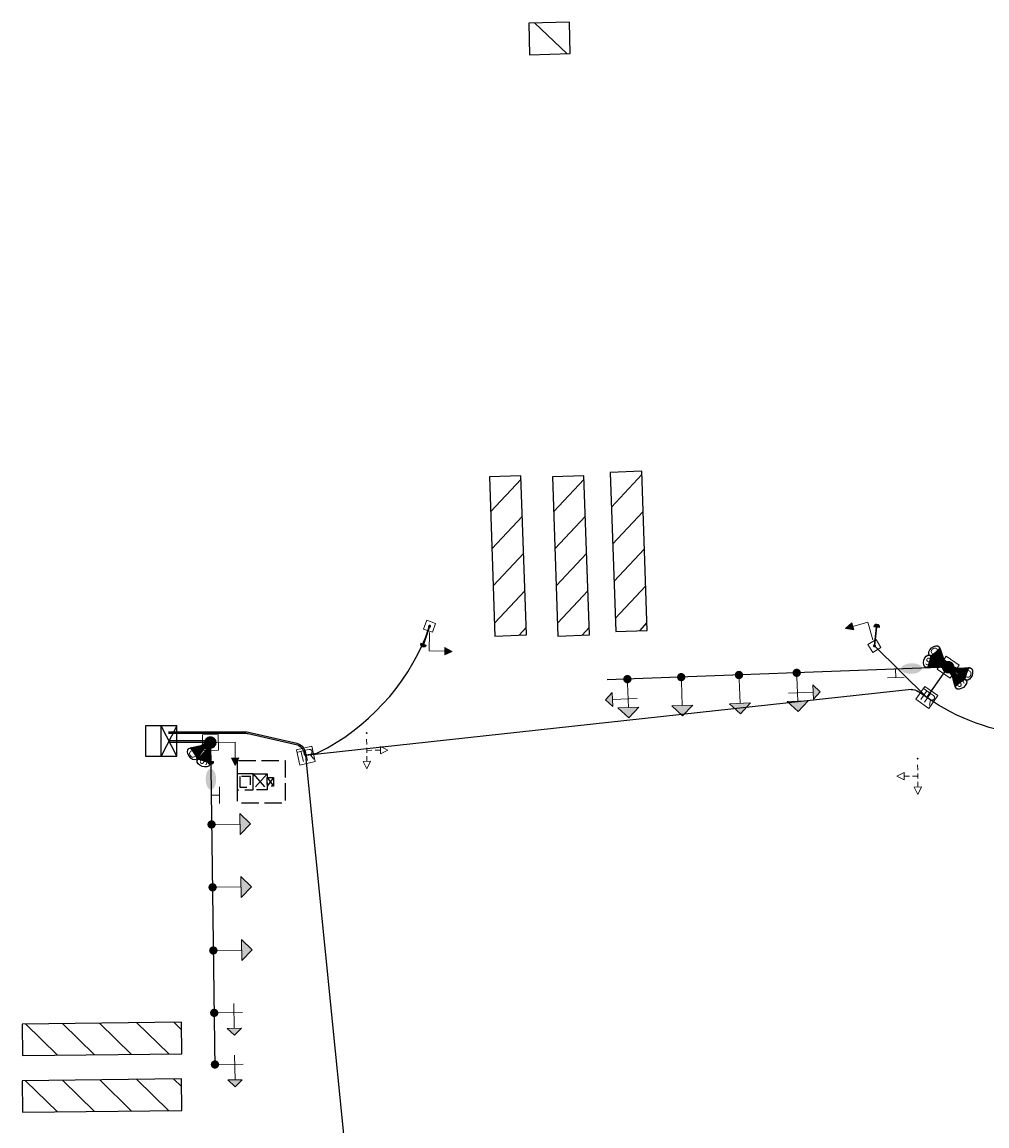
# Model space of a CAD drawing. Header units: feet. Extents: x 2477584 to 2484896, y 499879 to 500376.
# Tile 8 of 11: x 2483353 to 2483536, y 500134 to 500344. Entities that reach past the tile are written whole.
import ezdxf
from ezdxf.enums import TextEntityAlignment as Align

# ---------------------------------------------------------------- set-up
doc = ezdxf.new("R2010")
doc.units = ezdxf.units.FT
doc.header["$MEASUREMENT"] = 0
doc.linetypes.add('OhDOT_USTN3', pattern=[0.22, 0.165, -0.055])
for name, color, linetype in [('LT_P_Luminaires', 2, 'Continuous'), ('SG_P_Conduit', 7, 'Continuous'), ('SG_P_Controllers', 7, 'Continuous'), ('SG_P_Detection', 24, 'Continuous'), ('SG_P_Heads', 2, 'Continuous'), ('SG_P_Mast_Arm', 7, 'Continuous'), ('SG_P_Poles', 7, 'Continuous'), ('SG_P_PullBox', 7, 'Continuous'), ('SG_X_Controllers', 7, 'OhDOT_USTN3'), ('SG_X_Heads', 2, 'Continuous'), ('SN_P_Signs', 120, 'Continuous')]:
    doc.layers.add(name, color=color, linetype=linetype)
for name, color, linetype, lineweight in [('SG_P_Heads (Construction)', 2, 'Continuous', 13), ('SG_P_PullBox (Construction)', 7, 'Continuous', 13), ('SG_X_Heads (Construction)', 2, 'Continuous', 0)]:
    doc.layers.add(name, color=color, linetype=linetype, lineweight=lineweight)
doc.styles.add('Style-Calibri', font='calibri.ttf')

# ---------------------------------------------------------------- blocks, each defined once
blk = doc.blocks.new('SPOLEP_1')
at = {"layer": 'SG_P_Poles', "linetype": 'Continuous', "lineweight": 0}
h = blk.add_hatch(color=7, dxfattribs=at)
edge = h.paths.add_edge_path()
edge.add_arc((0, 0), 0.06, 0, 360)
at = {"layer": 'SG_P_Poles', "color": 7, "linetype": 'Continuous', "lineweight": 13, "flags": 128}
blk.add_lwpolyline([(-0.075, -0.075), (0.075, -0.075), (0.075, 0.075), (-0.075, 0.075)], close=True, dxfattribs=at)
blk = doc.blocks.new('SHP')
at = {"layer": 'SG_P_Heads', "linetype": 'Continuous', "lineweight": 0}
h = blk.add_hatch(color=34, dxfattribs=at)
edge = h.paths.add_edge_path()
edge.add_arc((0, 0), 0.04, 0, 360)
at = {"layer": 'SG_P_Heads', "color": 34, "linetype": 'Continuous', "lineweight": 13}
blk.add_line((0.04, 0), (0.27, 0), dxfattribs=at)
at = {"layer": 'SG_P_Heads', "color": 30, "linetype": 'Continuous', "lineweight": 0, "flags": 128}
blk.add_lwpolyline([(0.27, 0.1), (0.37, 0), (0.27, -0.1)], close=True, dxfattribs=at)
at = {"layer": 'SG_P_Heads', "color": 30, "linetype": 'Continuous', "lineweight": 0, "extrusion": (0, 0, -1)}
blk.add_solid([(-0.27, 0.1), (-0.37, 0), (-0.27, -0.1)], dxfattribs=at)
blk = doc.blocks.new('SH3P')
at = {"layer": 'SG_P_Heads', "linetype": 'Continuous', "lineweight": 0}
h = blk.add_hatch(color=34, dxfattribs=at)
edge = h.paths.add_edge_path()
edge.add_arc((0, 0), 0.04, 0, 360)
at = {"layer": 'SG_P_Heads', "color": 34, "linetype": 'Continuous', "lineweight": 13}
for p, q in [((0.04, 0), (0.27, 0)), ((0.189, 0.086), (0.189, -0.149))]:
    blk.add_line(p, q, dxfattribs=at)
at = {"layer": 'SG_P_Heads', "color": 30, "linetype": 'Continuous', "lineweight": 0, "flags": 128}
blk.add_lwpolyline([(0.256, -0.149), (0.189, -0.216), (0.122, -0.149)], close=True, dxfattribs=at)
at = {"layer": 'SG_P_Heads', "color": 30, "linetype": 'Continuous', "lineweight": 0, "extrusion": (0, 0, -1)}
blk.add_solid([(-0.256, -0.149), (-0.189, -0.216), (-0.122, -0.149)], dxfattribs=at)
blk = doc.blocks.new('SH5P_1')
at = {"layer": 'SG_P_Heads', "linetype": 'Continuous', "lineweight": 0, "extrusion": (0, 0, -1)}
h = blk.add_hatch(color=34, dxfattribs=at)
edge = h.paths.add_edge_path()
edge.add_arc((0, 0), 0.04, 0, 360)
at = {"layer": 'SG_P_Heads', "color": 34, "linetype": 'Continuous', "lineweight": 13}
for p, q in [((0.04, 0), (0.27, 0)), ((0.189, 0.086), (0.189, -0.149))]:
    blk.add_line(p, q, dxfattribs=at)
at = {"layer": 'SG_P_Heads', "color": 30, "linetype": 'Continuous', "lineweight": 0, "extrusion": (0, 0, -1), "flags": 128}
for points in [[(-0.269, 0.1), (-0.369, 0), (-0.269, -0.1)], [(-0.255, -0.149), (-0.188, -0.215), (-0.121, -0.149)]]:
    blk.add_lwpolyline(points, close=True, dxfattribs=at)
at = {"layer": 'SG_P_Heads', "color": 30, "linetype": 'Continuous', "lineweight": 0, "extrusion": (0, 0, -1)}
for points in [[(-0.269, 0.1), (-0.369, 0), (-0.269, -0.1)], [(-0.255, -0.149), (-0.188, -0.215), (-0.121, -0.149)]]:
    blk.add_solid(points, dxfattribs=at)
blk = doc.blocks.new('PED2')
at = {"layer": 'SG_X_Heads', "color": 34, "linetype": 'Continuous', "lineweight": 0}
for p, q in [((0.06, 0), (0.11, 0)), ((0.14, 0), (0.19, 0)), ((0.165, -0.05), (0.165, 0)), ((0.22, 0), (0.27, 0)), ((0.165, -0.13), (0.165, -0.08))]:
    blk.add_line(p, q, dxfattribs=at)
at = {"layer": 'SG_X_Heads', "color": 34, "linetype": 'Continuous', "lineweight": 0, "extrusion": (0, 0, -1), "flags": 128}
for points in [[(-0.27, 0.035), (-0.27, -0.035), (-0.34, 0)], [(-0.2, -0.13), (-0.13, -0.13), (-0.165, -0.2)]]:
    blk.add_lwpolyline(points, close=True, dxfattribs=at)
at = {"layer": 'SG_X_Heads (Construction)', "color": 34, "linetype": 'Continuous', "lineweight": 30}
blk.add_point((0, 0), dxfattribs=at)
blk = doc.blocks.new('SPEDP')
at = {"layer": 'SG_P_Poles', "linetype": 'Continuous', "lineweight": 0}
h = blk.add_hatch(color=7, dxfattribs=at)
edge = h.paths.add_edge_path()
edge.add_arc((0, 0), 0.015, 0, 360)
at = {"layer": 'SG_P_Poles', "color": 7, "linetype": 'Continuous', "lineweight": 13, "flags": 128}
blk.add_lwpolyline([(-0.045, -0.045), (0.045, -0.045), (0.045, 0.045), (-0.045, 0.045)], close=True, dxfattribs=at)
blk = doc.blocks.new('PED1P')
at = {"layer": 'SG_P_Heads', "color": 34, "linetype": 'Continuous', "lineweight": 13, "extrusion": (0, 0, -1), "flags": 128}
blk.add_lwpolyline([(-0.06, 0), (-0.235, 0), (-0.235, -0.15)], dxfattribs=at)
at = {"layer": 'SG_P_Heads', "color": 34, "linetype": 'Continuous', "lineweight": 0, "extrusion": (0, 0, -1), "flags": 128}
blk.add_lwpolyline([(-0.27, -0.15), (-0.2, -0.15), (-0.235, -0.22)], close=True, dxfattribs=at)
at = {"layer": 'SG_P_Heads', "color": 34, "linetype": 'Continuous', "lineweight": 0, "extrusion": (0, 0, -1)}
blk.add_solid([(-0.27, -0.15), (-0.2, -0.15), (-0.235, -0.22)], dxfattribs=at)
at = {"layer": 'SG_P_Heads (Construction)', "color": 46, "linetype": 'Continuous', "lineweight": 30}
blk.add_point((0, 0), dxfattribs=at)
blk = doc.blocks.new('CBM_332X')
at = {"layer": 'SG_X_Controllers'}
for p, q in [((-0.067, 0.075), (0.067, -0.075)), ((0.067, 0.075), (-0.067, -0.075)), ((0.067, 0.04), (0.129, -0.04)), ((0.129, 0.04), (0.067, -0.04))]:
    blk.add_line(p, q, dxfattribs=at)
at = {"layer": 'SG_X_Controllers', "flags": 128}
for points in [[(-0.217, 0.2), (-0.217, -0.2), (0.241, -0.2), (0.241, 0.2)], [(-0.217, 0.075), (-0.217, -0.075), (-0.067, -0.075), (-0.067, 0.075)], [(-0.192, 0.05), (-0.192, -0.05), (-0.092, -0.05), (-0.092, 0.05)], [(-0.067, 0.075), (0.067, 0.075), (0.067, -0.075), (-0.067, -0.075)], [(0.067, 0.04), (0.129, 0.04), (0.129, -0.04), (0.067, -0.04)]]:
    blk.add_lwpolyline(points, close=True, dxfattribs=at)
blk = doc.blocks.new('SIGPBP')
at = {"layer": 'SG_P_PullBox', "color": 7, "linetype": 'Continuous', "lineweight": 13, "flags": 128}
blk.add_lwpolyline([(-0.075, 0.075), (0.075, 0.075), (0.075, -0.075), (-0.075, -0.075)], close=True, dxfattribs=at)
for points in [[(-0.068, 0.05), (-0.006, 0.05)], [(-0.036, 0.05), (-0.036, -0.05)], [(0.006, -0.05), (0.006, 0.05), (0.043, 0.05), (0.047, 0.049), (0.053, 0.048), (0.055, 0.046), (0.058, 0.044), (0.061, 0.041), (0.063, 0.037), (0.065, 0.03), (0.065, 0.021), (0.064, 0.018), (0.062, 0.013), (0.059, 0.007), (0.056, 0.005), (0.054, 0.004), (0.052, 0.003), (0.05, 0.002), (0.043, 0.001), (0.006, 0.001)], [(0.043, 0.001), (0.065, -0.05)]]:
    blk.add_lwpolyline(points, dxfattribs=at)
at = {"layer": 'SG_P_PullBox (Construction)', "color": 7, "linetype": 'Continuous', "lineweight": 30}
blk.add_point((0, 0), dxfattribs=at)
blk = doc.blocks.new('SG_DET_DZ_RADARP')
at = {"layer": 'SG_P_Detection'}
blk.add_hatch(color=256, dxfattribs=at).paths.add_polyline_path([(0.037, -0.038), (-0.038, -0.038), (-0.038, 0.037), (0.037, 0.037)])
h = blk.add_hatch(color=256, dxfattribs=at)
edge = h.paths.add_edge_path()
edge.add_line((0.243, 0.12), (0.037, 0.037))
edge.add_line((0.037, 0.037), (0.037, -0.038))
edge.add_line((0.037, -0.038), (0.243, -0.12))
edge.add_ellipse((0.262, 0), major_axis=(0, -0.124), ratio=0.621318, start_angle=194.0157, end_angle=345.9652, ccw=False)
for p, q in [((-0.144, 0), (-0.038, 0)), ((0.037, 0.037), (0.243, 0.12)), ((0.037, -0.038), (0.243, -0.12))]:
    blk.add_line(p, q, dxfattribs=at)
at = {"layer": 'SG_P_Detection', "flags": 128}
for points in [[(-0.038, 0.037), (-0.038, -0.038), (0.037, -0.038), (0.037, 0.037)], [(0.037, 0.037), (-0.038, 0.037), (-0.038, -0.038), (0.037, -0.038)]]:
    blk.add_lwpolyline(points, close=True, dxfattribs=at)
at = {"layer": 'SG_P_Detection'}
blk.add_ellipse((0.262, 0), major_axis=(0, -0.124), ratio=0.621318, dxfattribs=at)
blk.add_rational_spline([(0.243, 0.12), (0.14, 0.079), (0.037, 0.037), (0.037, 0), (0.037, -0.038), (0.14, -0.079), (0.243, -0.12), (0.185, -0.097), (0.185, 0), (0.185, 0.097), (0.243, 0.12)], [1, 1, 1, 1, 1, 1, 1, 0.788146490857, 1, 0.788146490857, 1], degree=2, knots=[0, 0, 0, 0.25, 0.25, 0.5, 0.5, 0.75, 0.75, 0.875, 0.875, 1, 1, 1], dxfattribs=at)
at = {"layer": 'SG_P_Detection', "lineweight": 0, "style": 'Style-Calibri'}
blk.add_text('D', height=0.14, dxfattribs=at).set_placement((0.262, 0), align=Align.MIDDLE_CENTER)
blk = doc.blocks.new('SG_DET_SB_RADARP')
at = {"layer": 'SG_P_Detection'}
blk.add_hatch(color=256, dxfattribs=at).paths.add_polyline_path([(0.037, -0.038), (-0.038, -0.038), (-0.038, 0.037), (0.037, 0.037)])
h = blk.add_hatch(color=256, dxfattribs=at)
edge = h.paths.add_edge_path()
edge.add_line((0.243, 0.12), (0.037, 0.037))
edge.add_line((0.037, 0.037), (0.037, -0.038))
edge.add_line((0.037, -0.038), (0.243, -0.12))
edge.add_ellipse((0.262, 0), major_axis=(0, -0.124), ratio=0.621318, start_angle=194.0157, end_angle=345.9652, ccw=False)
for p, q in [((0.037, 0.037), (0.243, 0.12)), ((-0.144, 0), (-0.038, 0)), ((0.037, -0.038), (0.243, -0.12))]:
    blk.add_line(p, q, dxfattribs=at)
at = {"layer": 'SG_P_Detection', "flags": 128}
blk.add_lwpolyline([(-0.038, 0.037), (-0.038, -0.038), (0.037, -0.038), (0.037, 0.037)], close=True, dxfattribs=at)
blk.add_lwpolyline([(-0.038, 0.037), (-0.038, -0.038), (0.037, -0.038), (0.037, 0.037)], close=True, dxfattribs=at)
at = {"layer": 'SG_P_Detection'}
blk.add_ellipse((0.262, 0), major_axis=(0, -0.124), ratio=0.621318, dxfattribs=at)
blk.add_rational_spline([(0.243, 0.12), (0.14, 0.079), (0.037, 0.037), (0.037, 0), (0.037, -0.038), (0.14, -0.079), (0.243, -0.12), (0.185, -0.097), (0.185, 0), (0.185, 0.097), (0.243, 0.12)], [1, 1, 1, 1, 1, 1, 1, 0.788146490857, 1, 0.788146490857, 1], degree=2, knots=[0, 0, 0, 0.25, 0.25, 0.5, 0.5, 0.75, 0.75, 0.875, 0.875, 1, 1, 1], dxfattribs=at)
at = {"layer": 'SG_P_Detection', "lineweight": 0, "style": 'Style-Calibri'}
blk.add_text('S', height=0.14, dxfattribs=at).set_placement((0.254, 0), align=Align.MIDDLE_CENTER)
blk = doc.blocks.new('PEDPBP')
at = {"layer": 'SG_P_Detection', "linetype": 'Continuous', "lineweight": 0}
blk.add_hatch(color=34, dxfattribs=at).paths.add_polyline_path([(0.18, 0.028), (0.18, -0.028, 0.999997)])
at = {"layer": 'SG_P_Detection', "color": 34, "linetype": 'Continuous', "lineweight": 30}
blk.add_line((0, 0), (0.18, 0), dxfattribs=at)
at = {"layer": 'SG_P_Detection', "color": 34, "linetype": 'Continuous', "lineweight": 0, "flags": 128}
blk.add_lwpolyline([(0.18, 0.028), (0.18, -0.028, 0.999997)], format="xyb", close=True, dxfattribs=at)
blk = doc.blocks.new('SGN1PP')
at = {"layer": 'SN_P_Signs', "color": 230, "linetype": 'Continuous', "lineweight": 13}
for p, q in [((0, 0), (-0.08, 0)), ((0, 0.08), (0, -0.08))]:
    blk.add_line(p, q, dxfattribs=at)
blk = doc.blocks.new('CSMP')
at = {"layer": 'LT_P_Luminaires', "linetype": 'Continuous', "lineweight": 0, "extrusion": (0, 0, -1)}
h = blk.add_hatch(color=7, dxfattribs=at)
edge = h.paths.add_edge_path()
edge.add_arc((0, 0), 0.055, 0, 360)
h = blk.add_hatch(color=34, dxfattribs=at)
edge = h.paths.add_edge_path()
edge.add_ellipse((-0.35, 0), major_axis=(-0.1, 0), ratio=0.5, start_angle=0, end_angle=360)
at = {"layer": 'LT_P_Luminaires', "color": 34, "linetype": 'Continuous', "lineweight": 13}
blk.add_line((0, 0), (0.25, 0), dxfattribs=at)
blk = doc.blocks.new('*U842')
at = {"layer": 'SG_P_Controllers', "ltscale": 20}
for p, q in [((3, 2.88), (0, -2.87)), ((3, -2.87), (0, 2.88))]:
    blk.add_line(p, q, dxfattribs=at)
at = {"layer": 'SG_P_Controllers', "ltscale": 20, "flags": 128}
blk.add_lwpolyline([(3, 2.88), (0, 2.88), (-3, 2.88), (-3, -2.87), (3, -2.87), (3, -2.87)], close=True, dxfattribs=at)
blk.add_lwpolyline([(0, -2.87), (0, -2.87), (0, 2.88)], dxfattribs=at)

msp = doc.modelspace()

# ---------------------------------------------------------------- hatches: boundary and pattern name
at = {"layer": 'SG_P_Detection'}
h = msp.add_hatch(dxfattribs=at)
h.set_pattern_fill('HATCH', color=256, scale=0.1, style=0, pattern_type=2)
h.set_pattern_definition([(316.517, (2483440.3325, 500339.5626), (3.4407, 3.6279), [])])
h.paths.add_polyline_path([(2483456.99, 500344.02), (2483449.22, 500343.81), (2483449.38, 500337.8), (2483457.15, 500338)], flags=0)
h = msp.add_hatch(dxfattribs=at)
h.set_pattern_fill('HATCH', color=256, scale=0.1, style=0, pattern_type=2)
h.set_pattern_definition([(47.006, (2483446.337, 500240.764), (-3.6571, 3.4096), [])])
h.paths.add_polyline_path([(2483441.74, 500257.39), (2483442.8, 500227.06), (2483448.82, 500227.27), (2483447.75, 500257.6)], flags=0)
h = msp.add_hatch(dxfattribs=at)
h.set_pattern_fill('HATCH', color=256, scale=0.1, style=0, pattern_type=2)
h.set_pattern_definition([(47.006, (2483458.337, 500240.764), (-3.6571, 3.4096), [])])
h.paths.add_polyline_path([(2483453.74, 500257.39), (2483454.8, 500227.06), (2483460.82, 500227.27), (2483459.75, 500257.6)], flags=0)
h = msp.add_hatch(dxfattribs=at)
h.set_pattern_fill('HATCH', color=256, scale=0.1, style=0, pattern_type=2)
h.set_pattern_definition([(47.006, (2483469.3237, 500241.6246), (-3.6571, 3.4096), [])])
h.paths.add_polyline_path([(2483464.73, 500258.25), (2483465.79, 500227.92), (2483471.8, 500228.13), (2483470.74, 500258.46)], flags=0)
h = msp.add_hatch(dxfattribs=at)
h.set_pattern_fill('HATCH', color=256, scale=0.1, style=0, pattern_type=2)
h.set_pattern_definition([(135.648, (2483369.5516, 500151.3516), (-3.4953, -3.5753), [])])
h.paths.add_polyline_path([(2483352.82, 500147.15), (2483383.17, 500147.5), (2483383.1, 500153.51), (2483352.76, 500153.17)], flags=0)
h = msp.add_hatch(dxfattribs=at)
h.set_pattern_fill('HATCH', color=256, scale=0.1, style=0, pattern_type=2)
h.set_pattern_definition([(135.648, (2483369.551, 500140.5497), (-3.4953, -3.5753), [])])
h.paths.add_polyline_path([(2483352.82, 500136.35), (2483383.16, 500136.69), (2483383.1, 500142.71), (2483352.76, 500142.36)], flags=0)

# ---------------------------------------------------------------- linework, layer by layer
at = {"layer": 'SG_P_Conduit'}
for p, q in [((2483430.36, 500228.93), (2483429.74, 500227.15)), ((2483525.04, 500215.39), (2483515.07, 500225.19)), ((2483525.04, 500215.39), (2483529.1, 500221.14)), ((2483522.03, 500216.86), (2483406.79, 500204.3)), ((2483525.04, 500215.39), (2483523.37, 500216.53)), ((2483380.62, 500208.84), (2483395.39, 500208.84)), ((2483380.62, 500208.54), (2483395.36, 500208.54)), ((2483395.81, 500208.49), (2483404.95, 500206.4)), ((2483395.84, 500208.78), (2483405.1, 500206.64)), ((2483388.61, 500207.09), (2483380.74, 500207.09)), ((2483388.61, 500206.79), (2483380.74, 500206.79)), ((2483406.59, 500204.3), (2483406.45, 500204.9)), ((2483406.79, 500204.3), (2483406.6, 500205.14)), ((2483406.77, 500204.46), (2483408.52, 500204.68)), ((2483419.74, 500074.68), (2483406.79, 500204.3))]:
    msp.add_line(p, q, dxfattribs=at)
for centre, radius, start, end in [((2483389.93, 500243.28), 42.95, 296.5937, 337.9438), ((2483408.27, 500206.66), 2, 277.1851, 296.5937)]:
    msp.add_arc(centre, radius, start, end, dxfattribs=at)
at = {"layer": 'SG_P_Conduit', "extrusion": (0, 0, -1)}
for centre, radius, start, end in [((-2483522.24, 500214.87), 2, 83.7788, 124.2974), ((-2483547.86, 500247.64), 39.51, 274.5437, 305.2784), ((-2483395.36, 500206.54), 2, 90, 102.8616), ((-2483395.39, 500206.84), 2, 90, 103.0544), ((-2483404.5, 500204.45), 2, 102.8616, 167.0276), ((-2483404.65, 500204.69), 2, 103.0544, 167.0276)]:
    msp.add_arc(centre, radius, start, end, dxfattribs=at)
at = {"layer": 'SG_P_Detection', "flags": 128}
for points in [[(2483456.99, 500344.02), (2483449.22, 500343.81), (2483449.38, 500337.8), (2483457.15, 500338)], [(2483441.74, 500257.39), (2483442.8, 500227.06), (2483448.82, 500227.27), (2483447.75, 500257.6)], [(2483453.74, 500257.39), (2483454.8, 500227.06), (2483460.82, 500227.27), (2483459.75, 500257.6)], [(2483464.73, 500258.25), (2483465.79, 500227.92), (2483471.8, 500228.13), (2483470.74, 500258.46)], [(2483352.82, 500147.15), (2483383.17, 500147.5), (2483383.1, 500153.51), (2483352.76, 500153.17)], [(2483352.82, 500136.35), (2483383.16, 500136.69), (2483383.1, 500142.71), (2483352.76, 500142.36)]]:
    msp.add_lwpolyline(points, close=True, dxfattribs=at)
at = {"layer": 'SG_P_Mast_Arm'}
for p, q in [((2483529.1, 500221.14), (2483464.14, 500218.71)), ((2483388.61, 500206.79), (2483389.48, 500144.79))]:
    msp.add_line(p, q, dxfattribs=at)

# ---------------------------------------------------------------- block references
at = {"layer": 'LT_P_Luminaires', "color": 34, "linetype": 'Continuous', "lineweight": 13, "extrusion": (0, 0, -1), "xscale": 20, "yscale": 20, "zscale": 20}
for p, rotation in [((-2483529.1, 500221.14), 357.8570130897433), ((-2483388.61, 500206.79), 269.1941243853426)]:
    msp.add_blockref('CSMP', p, dxfattribs=dict(at, rotation=rotation))
at = {"layer": 'SG_P_Controllers', "ltscale": 20}
msp.add_blockref('*U842', (2483379.24, 500207.09), dxfattribs=at)
at = {"layer": 'SG_P_Detection', "color": 34, "linetype": 'Continuous', "lineweight": 30, "xscale": 20.00000000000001, "yscale": 20.00000000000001, "zscale": 20.00000000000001}
for p, rotation in [((2483515.07, 500225.19), 83.62843467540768), ((2483430.36, 500228.93), 251.0572961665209), ((2483388.61, 500206.79), 270.7499044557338)]:
    msp.add_blockref('PEDPBP', p, dxfattribs=dict(at, rotation=rotation))
at = {"layer": 'SG_P_Detection', "xscale": 10, "yscale": 10, "zscale": 10}
for name, p, rotation in [('SG_DET_DZ_RADARP', (2483528.16, 500222.23), 130.7081079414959), ('SG_DET_SB_RADARP', (2483527.72, 500221.54), 164.1219307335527), ('SG_DET_SB_RADARP', (2483529.96, 500220), 307.1169954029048), ('SG_DET_DZ_RADARP', (2483530.45, 500220.68), 341.1013726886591), ('SG_DET_DZ_RADARP', (2483387.4, 500206.01), 212.9651747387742), ('SG_DET_SB_RADARP', (2483388.14, 500205.43), 250.757903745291)]:
    msp.add_blockref(name, p, dxfattribs=dict(at, rotation=rotation))
at = {"layer": 'SG_P_Heads', "color": 46, "linetype": 'Continuous', "lineweight": 30, "extrusion": (0, 0, -1)}
for p, xscale, yscale, zscale, rotation in [((-2483515.07, 500225.19), 20, 20, 20, 74.41502614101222), ((-2483430.36, 500228.93), 20.00000000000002, 20.00000000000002, 20.00000000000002, 271.1446795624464)]:
    msp.add_blockref('PED1P', p, dxfattribs=dict(at, xscale=xscale, yscale=yscale, zscale=zscale, rotation=rotation))
at = {"layer": 'SG_P_Heads', "color": 34, "linetype": 'Continuous', "lineweight": 13, "extrusion": (0, 0, -1), "xscale": 20, "yscale": 20, "zscale": 20, "rotation": 267.8037959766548}
msp.add_blockref('SH5P_1', (-2483500.26, 500220.06), dxfattribs=at)
at = {"layer": 'SG_P_Heads', "color": 34, "linetype": 'Continuous', "lineweight": 13, "xscale": 20, "yscale": 20, "zscale": 20, "rotation": 272.032580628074}
msp.add_blockref('SH5P_1', (2483468.02, 500218.86), dxfattribs=at)
at = {"layer": 'SG_P_Heads', "color": 34, "linetype": 'Continuous', "lineweight": 0, "xscale": 20, "yscale": 20, "zscale": 20}
for name, p, rotation in [('SHP', (2483478.26, 500219.24), 272.1574266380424), ('SHP', (2483489.26, 500219.65), 272.1574266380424), ('SHP', (2483388.83, 500191.18), 0.8840420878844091), ('SHP', (2483389.03, 500179.21), 0.8840420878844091), ('SHP', (2483389.17, 500167.18), 0.8840420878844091), ('SH3P', (2483389.34, 500155.29), 0.8840420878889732), ('SH3P', (2483389.48, 500145.46), 0.8840420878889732)]:
    msp.add_blockref(name, p, dxfattribs=dict(at, rotation=rotation))
at = {"layer": 'SG_P_Heads', "color": 46, "linetype": 'Continuous', "lineweight": 30, "xscale": 20.00000000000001, "yscale": 20.00000000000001, "zscale": 20.00000000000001, "rotation": 0.5568163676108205}
msp.add_blockref('PED1P', (2483388.61, 500206.79), dxfattribs=at)
at = {"layer": 'SG_P_Poles', "color": 7, "linetype": 'Continuous', "lineweight": 13}
for p, xscale, yscale, zscale, rotation in [((2483430.36, 500228.93), 20.00000000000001, 20.00000000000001, 20.00000000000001, 250.9207379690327), ((2483515.07, 500225.19), 20, 20, 20, 121.6376142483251)]:
    msp.add_blockref('SPEDP', p, dxfattribs=dict(at, xscale=xscale, yscale=yscale, zscale=zscale, rotation=rotation))
at = {"layer": 'SG_P_Poles', "color": 7, "linetype": 'Continuous', "lineweight": 0, "xscale": 20, "yscale": 20, "zscale": 20}
for p, rotation in [((2483529.1, 500221.14), 324.9163342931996), ((2483388.61, 500206.79), 0.809140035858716)]:
    msp.add_blockref('SPOLEP_1', p, dxfattribs=dict(at, rotation=rotation))
at = {"layer": 'SG_P_PullBox', "color": 7, "linetype": 'Continuous', "lineweight": 30, "xscale": 19.99999999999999, "yscale": 19.99999999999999, "zscale": 19.99999999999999}
for p, rotation in [((2483525.04, 500215.39), 324.9163343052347), ((2483406.79, 500204.3), 12.97239001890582)]:
    msp.add_blockref('SIGPBP', p, dxfattribs=dict(at, rotation=rotation))
at = {"layer": 'SG_X_Controllers', "xscale": 20, "yscale": 20, "zscale": 20}
msp.add_blockref('CBM_332X', (2483398.08, 500199.3), dxfattribs=at)
at = {"layer": 'SG_X_Heads', "color": 34, "linetype": 'Continuous', "lineweight": 0, "extrusion": (0, 0, -1), "xscale": 20, "yscale": 20, "zscale": 20, "rotation": 269.4096852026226}
msp.add_blockref('PED2', (-2483418.35, 500208.6), dxfattribs=at)
at = {"layer": 'SG_X_Heads', "color": 34, "linetype": 'Continuous', "lineweight": 0, "xscale": 20, "yscale": 20, "zscale": 20, "rotation": 270.5903147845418}
msp.add_blockref('PED2', (2483523.27, 500203.71), dxfattribs=at)
at = {"layer": 'SN_P_Signs', "color": 230, "linetype": 'Continuous', "lineweight": 13, "xscale": 20, "yscale": 20, "zscale": 20}
for p, rotation in [((2483519.13, 500219.17), 271.129105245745), ((2483390.35, 500196.78), 359.6059898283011)]:
    msp.add_blockref('SGN1PP', p, dxfattribs=dict(at, rotation=rotation))

doc.saveas('drawing.dxf')
